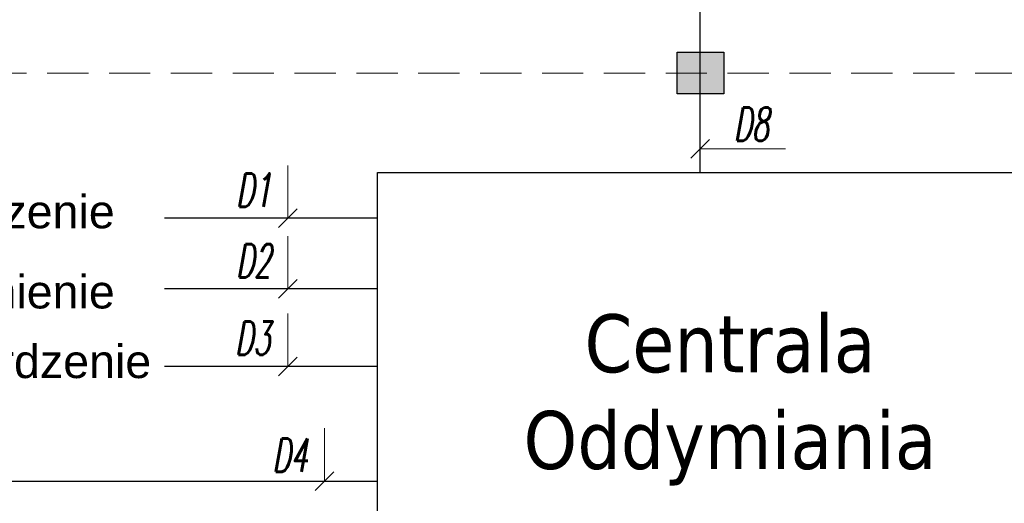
# Model space of a CAD drawing. Header units: millimetres. Extents: x 509 to 36614, y 492 to 3401.
# Tile 37 of 41: x 32110 to 32826, y 2651 to 3003. Entities that reach past the tile are written whole.
import ezdxf

# ---------------------------------------------------------------- set-up
doc = ezdxf.new("R2010")
doc.units = ezdxf.units.MM
doc.linetypes.add('BUR', pattern=[4.5, 3, -1.5])
for name, color, linetype, lineweight in [('CP_FRAME', 217, 'Continuous', 70), ('mcr opis', 7, 'Continuous', 18), ('mcr opis przewodów', 6, 'Continuous', 18), ('NOWE CZUJKI', 250, 'Continuous', 25), ('sciany', 7, 'Continuous', 40)]:
    doc.layers.add(name, color=color, linetype=linetype, lineweight=lineweight)
doc.layers.add('mapp-system', color=7, linetype='Continuous')
doc.styles.add('OPS_Arial', font='txt')
doc.styles.get("Standard").update_dxf_attribs({"font": 'ARIAL.TTF'})
doc.styles.add('WYMIAR', font='romans.shx', dxfattribs={"width": 0.6})

msp = doc.modelspace()

# ---------------------------------------------------------------- hatches: boundary and pattern name
at = {"transparency": 33554687}
h = msp.add_hatch(color=256, dxfattribs=at)
h.dxf.hatch_style = 1
h.set_gradient(color1=(255, 0, 0), color2=(255, 0, 0), centered=1)
h.paths.add_polyline_path([(32587.901, 2949.099), (32621.939, 2949.099), (32621.939, 2979.51), (32587.901, 2979.51)])

# ---------------------------------------------------------------- linework, layer by layer
msp.add_lwpolyline([(32587.901, 2979.51), (32621.939, 2979.51), (32621.939, 2949.099), (32587.901, 2949.099)], close=True)
at = {"layer": 'CP_FRAME', "color": 7, "linetype": 'BUR', "lineweight": 18, "ltscale": 10}
msp.add_lwpolyline([(34319.624, 2964.092), (30991.442, 2964.092)], dxfattribs=at)
at = {"layer": 'mapp-system'}
msp.add_line((32604.745, 2891.968), (32604.745, 3043.357), dxfattribs=at)
at = {"layer": 'mapp-system', "extrusion": (0, 0, -1)}
msp.add_lwpolyline([(-31158.388, 2221.758), (-31160.168, 2667.351), (-32369.899, 2667.351)], dxfattribs=at)
at = {"layer": 'mcr opis przewodów', "lineweight": 9}
for p, q in [((32611.533, 2915.838), (32597.957, 2902.262)), ((32666.79, 2909.05), (32604.745, 2909.05)), ((32304.781, 2897.018), (32304.781, 2858.62)), ((32311.569, 2865.408), (32297.993, 2851.832)), ((32304.781, 2845.506), (32304.781, 2807.108)), ((32311.569, 2813.896), (32297.993, 2800.32)), ((32304.781, 2789.191), (32304.781, 2750.792)), ((32311.569, 2757.58), (32297.993, 2744.004)), ((32331.272, 2705.75), (32331.272, 2667.351)), ((32331.272, 2705.75), (32331.272, 2667.351)), ((32338.06, 2674.139), (32324.484, 2660.563))]:
    msp.add_line(p, q, dxfattribs=at)
at = {"layer": 'NOWE CZUJKI', "color": 7}
msp.add_lwpolyline([(32369.899, 2891.968), (32907.815, 2891.968), (32907.815, 2487.562), (32369.899, 2487.562)], close=True, dxfattribs=at)

# ---------------------------------------------------------------- texts
at = {"layer": 'mcr opis przewodów', "lineweight": 9, "style": 'WYMIAR', "oblique": 10, "width": 0.6}
for s, p in [('D8', (32629.109, 2914.937)), ('D1', (32267.067, 2866.993)), ('D2', (32267.067, 2815.481)), ('D4', (32293.557, 2673.957))]:
    msp.add_text(s, height=24.2409, dxfattribs=at).set_placement(p)
at = {"layer": 'sciany', "color": 7, "lineweight": 25, "insert": (32626.432, 2788.71), "char_height": 42.20346, "width": 470.72075, "attachment_point": 2, "style": 'OPS_Arial'}
msp.add_mtext('{\\fTahoma|b0|i0|c238|p34;Centrala Oddymiania }', dxfattribs=at)

# ---------------------------------------------------------------- next in the draw order: texts
at = {"layer": 'mcr opis', "char_height": 24.24091, "width": 540.22542, "attachment_point": 1, "line_spacing_factor": 0.8, "bg_fill": 2}
for s, insert in [('{\\fArial|b0|i0|c238|p34;Sygnał do SSP - uszkodzenie}', (31732.686, 2875.517)), ('{\\fArial|b0|i0|c238|p34;Sygnał z SSP - uruchomienie }', (31738.386, 2817.186))]:
    msp.add_mtext(s, dxfattribs=dict(at, insert=insert))

# ---------------------------------------------------------------- next in the draw order: linework, layer by layer
at = {"layer": 'mapp-system'}
for p, q in [((32369.899, 2858.62), (32214.876, 2858.62)), ((32369.899, 2807.108), (32214.876, 2807.108))]:
    msp.add_line(p, q, dxfattribs=at)

# ---------------------------------------------------------------- next in the draw order: texts
at = {"layer": 'mcr opis', "insert": (31738.529, 2766.526), "char_height": 24.24091, "width": 540.22542, "attachment_point": 1, "line_spacing_factor": 0.8, "bg_fill": 2}
msp.add_mtext('{\\fArial|b0|i0|c238|p34;Sygnał do SSP - potwierdzenie uruchomienia }', dxfattribs=at)

# ---------------------------------------------------------------- next in the draw order: linework, layer by layer
at = {"layer": 'mapp-system'}
msp.add_line((32369.899, 2750.792), (32214.876, 2750.792), dxfattribs=at)

# ---------------------------------------------------------------- next in the draw order: texts
at = {"layer": 'mcr opis przewodów', "lineweight": 9, "style": 'WYMIAR', "oblique": 10, "width": 0.6}
msp.add_text('D3', height=24.2409, dxfattribs=at).set_placement((32266.402, 2759.165))

doc.saveas('drawing.dxf')
